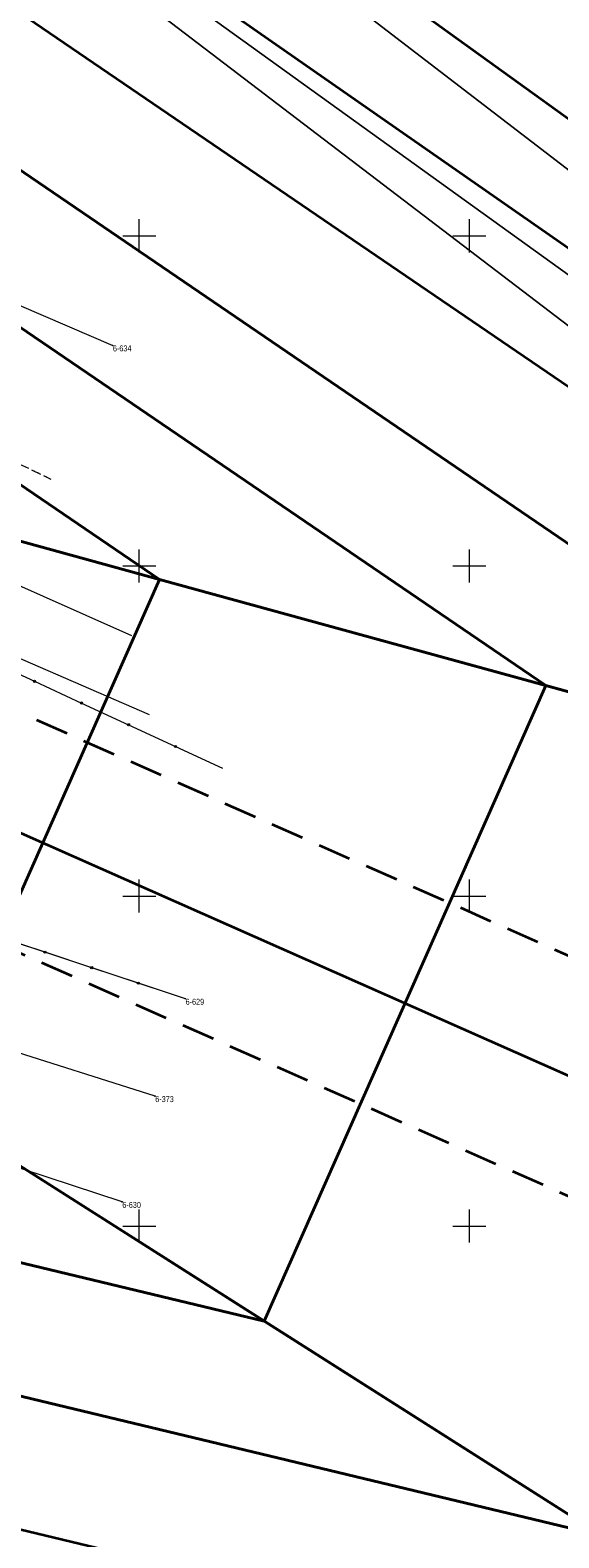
# Model space of a CAD drawing. Header units: metres. Extents: x -1013 to 1491576, y -5789570 to 1032.
# Tile 58 of 62: x 182 to 262, y -183 to 46. Entities that reach past the tile are written whole.
import ezdxf
from ezdxf.xclip import XClip

# ---------------------------------------------------------------- set-up
doc = ezdxf.new("R2010")
doc.units = ezdxf.units.M
doc.header["$MEASUREMENT"] = 0
doc.header["$XCLIPFRAME"] = 0
for name, pattern in [('GUK', [2, 1.5, -0.5]), ('GUZ', [1, 0.5, -0.5]), ('Przerywana długa', [7.8, 5, -2.8])]:
    doc.linetypes.add(name, pattern=pattern)
doc.layers.add('700-L Mapa 1_1000 dwg', color=7, linetype='Continuous')
for name, color, linetype, lineweight in [('703-L Płaszczyzny podejścia 2D3', 152, 'Continuous', 30), ('703-L Płaszczyzny podejścia 2D38', 171, 'Continuous', 35), ('704-L Płaszczyzny podejścia 3D38', 171, 'Continuous', 35), ('704-L Płaszczyzny podejścia 3D93', 254, 'Continuous', 13), ('ex_02_DXF_MZ_5_Dzialki7', 9, 'Continuous', 18), ('ex_02_DXF_MZ_5_Kontury3', 9, 'Continuous', 18), ('ex_02_DXF_MZ_5_KTOK_L_47', 9, 'Continuous', 18), ('ex_02_DXF_MZ_5_Numery_punktow7', 9, 'Continuous', 18), ('ex_02_DXF_MZ_5_Podzial_sekcyjny_krzyze7', 9, 'Continuous', 18), ('ex_02_DXF_MZ_5_Punkty7', 9, 'Continuous', 18), ('ex_02_DXF_MZ_5_SUPT_D_L_030', 9, 'Continuous', 18), ('ex_02_DXF_MZ_5_SUPW_L_05', 9, 'Continuous', 18), ('ex_02_DXF_MZ_5_Uzytki3', 9, 'Continuous', 18)]:
    doc.layers.add(name, color=color, linetype=linetype, lineweight=lineweight)
doc.styles.add('STYL_AUTOMATYCZNY_1', font='arial.ttf', dxfattribs={"width": 0.7})

# ---------------------------------------------------------------- blocks, each defined once
blk = doc.blocks.new('Rysunek_1_5', base_point=(-7447251.91, -5789835.33))
at = {"layer": 'ex_02_DXF_MZ_5_Dzialki7', "color": 9, "linetype": 'Continuous', "lineweight": 18}
for p, q in [((140.38, 21.19), (194.07, -1.93)), ((205.08, -100.89), (148.48, -82.11)), ((200.49, -115.64), (143.46, -97.58)), ((195.5, -131.66), (138.45, -112.91))]:
    blk.add_line(p, q, dxfattribs=at)
at = {"layer": 'ex_02_DXF_MZ_5_Kontury3', "color": 9, "linetype": 'GUK', "lineweight": 18}
blk.add_line((138.51, 0.04), (184.7, -22.17), dxfattribs=at)
at = {"layer": 'ex_02_DXF_MZ_5_KTOK_L_47', "color": 9, "linetype": 'Continuous', "lineweight": 18}
for p, q in [((175.12, -49.51), (182.23, -52.8)), ((182.23, -52.8), (189.35, -56.09)), ((189.35, -56.09), (196.47, -59.39)), ((196.47, -59.39), (203.58, -62.68)), ((203.58, -62.68), (210.7, -65.98)), ((183.82, -93.83), (176.75, -91.49)), ((190.89, -96.18), (183.82, -93.83)), ((197.96, -98.53), (190.89, -96.18)), ((205.08, -100.89), (197.96, -98.53))]:
    blk.add_line(p, q, dxfattribs=at)
for centre in [(182.23, -52.8), (189.35, -56.09), (196.47, -59.39), (203.58, -62.68), (183.82, -93.83), (190.89, -96.18), (197.96, -98.53)]:
    blk.add_circle(centre, 0.17, dxfattribs=at)
at = {"layer": 'ex_02_DXF_MZ_5_Podzial_sekcyjny_krzyze7', "color": 9, "linetype": 'Continuous', "lineweight": 18}
for p, q in [((198.09, 12.17), (198.09, 17.17)), ((248.09, 12.17), (248.09, 17.17)), ((195.59, 14.67), (200.59, 14.67)), ((245.59, 14.67), (250.59, 14.67)), ((198.09, -37.83), (198.09, -32.83)), ((248.09, -37.83), (248.09, -32.83)), ((195.59, -35.33), (200.59, -35.33)), ((245.59, -35.33), (250.59, -35.33)), ((198.09, -87.83), (198.09, -82.83)), ((248.09, -87.83), (248.09, -82.83)), ((195.59, -85.33), (200.59, -85.33)), ((245.59, -85.33), (250.59, -85.33)), ((198.09, -137.83), (198.09, -132.83)), ((248.09, -137.83), (248.09, -132.83)), ((195.59, -135.33), (200.59, -135.33)), ((245.59, -135.33), (250.59, -135.33))]:
    blk.add_line(p, q, dxfattribs=at)
at = {"layer": 'ex_02_DXF_MZ_5_Punkty7', "color": 9, "linetype": 'Continuous', "lineweight": 18}
for centre in [(194.07, -1.93), (205.08, -100.89), (200.49, -115.64), (195.5, -131.66)]:
    blk.add_circle(centre, 0.045, dxfattribs=at)
at = {"layer": 'ex_02_DXF_MZ_5_SUPT_D_L_030', "color": 9, "linetype": 'Continuous', "lineweight": 18}
blk.add_line((161.39, -30.08), (196.91, -45.87), dxfattribs=at)
at = {"layer": 'ex_02_DXF_MZ_5_SUPW_L_05', "color": 9, "linetype": 'Continuous', "lineweight": 18}
blk.add_line((199.66, -57.89), (118.11, -22.48), dxfattribs=at)
at = {"layer": 'ex_02_DXF_MZ_5_Uzytki3', "color": 9, "linetype": 'GUZ', "lineweight": 18}
blk.add_line((138.51, 0.04), (184.7, -22.17), dxfattribs=at)
at = {"layer": 'ex_02_DXF_MZ_5_Numery_punktow7', "color": 9, "linetype": 'Continuous', "lineweight": 18, "char_height": 0.9, "attachment_point": 1, "style": 'STYL_AUTOMATYCZNY_1'}
for s, insert in [('\\A1;{\\pql;\\fArial|b0|i0|c238|p0;\\W0.700000;6-634}', (194.1, -1.93)), ('\\A1;{\\pql;\\fArial|b0|i0|c238|p0;\\W0.700000;6-629}', (205.11, -100.89)), ('\\A1;{\\pql;\\fArial|b0|i0|c238|p0;\\W0.700000;6-373}', (200.51, -115.64)), ('\\A1;{\\pql;\\fArial|b0|i0|c238|p0;\\W0.700000;6-630}', (195.53, -131.66))]:
    blk.add_mtext(s, dxfattribs=dict(at, insert=insert))

msp = doc.modelspace()

# ---------------------------------------------------------------- linework, layer by layer
at = {"layer": '703-L Płaszczyzny podejścia 2D3', "color": 152, "linetype": 'Continuous', "lineweight": 30}
msp.add_circle((8.23, 10.36), 1021.66, dxfattribs=at)
at = {"layer": '703-L Płaszczyzny podejścia 2D38', "color": 171, "linetype": 'Continuous', "lineweight": 35}
for p, q in [((90.47, 157.15), (488.13, -130.24)), ((82.37, 138.87), (433.28, -105.93)), ((25.65, 10.87), (404.94, -93.38)), ((12.16, -19.57), (344.17, -230.51)), ((149.17, -62.07), (456.65, -198.33))]:
    msp.add_line(p, q, dxfattribs=at)
at = {"layer": '703-L Płaszczyzny podejścia 2D38', "color": 171, "linetype": 'Przerywana długa', "lineweight": 35}
for p, q in [((25.65, 10.87), (381.3, -146.72)), ((12.16, -19.57), (367.81, -177.17))]:
    msp.add_line(p, q, dxfattribs=at)
at = {"layer": '704-L Płaszczyzny podejścia 3D38', "color": 171, "linetype": 'Continuous', "lineweight": 35, "flags": 128}
for points in [[(74.26, 120.58), (376.66, -85.6)], [(66.16, 102.3), (318.16, -69.52)], [(376.66, -85.6), (318.16, -69.52), (66.16, 102.3)], [(58.06, 84.01), (259.66, -53.45)], [(318.16, -69.52), (259.66, -53.45), (58.06, 84.01)], [(49.96, 65.73), (201.15, -37.37)], [(259.66, -53.45), (201.15, -37.37), (49.96, 65.73)], [(201.15, -37.37), (142.65, -21.29), (41.85, 47.44)], [(142.65, -21.29), (201.15, -37.37)], [(201.15, -37.37), (165.79, -117.18)], [(165.79, -117.18), (201.15, -37.37)], [(201.15, -37.37), (259.66, -53.45)], [(259.66, -53.45), (217, -149.72)], [(217, -149.72), (259.66, -53.45)], [(259.66, -53.45), (318.16, -69.52)], [(-12.15, -74.43), (165.79, -117.18), (217, -149.72)], [(217, -149.72), (-20.25, -92.71)], [(-20.25, -92.71), (217, -149.72), (268.21, -182.25)], [(268.21, -182.25), (-28.35, -111)], [(-28.35, -111), (268.21, -182.25), (319.42, -214.79)], [(217, -149.72), (165.79, -117.18)], [(319.42, -214.79), (-36.46, -129.28)], [(268.21, -182.25), (217, -149.72)]]:
    msp.add_lwpolyline(points, dxfattribs=at)
at = {"layer": '704-L Płaszczyzny podejścia 3D93', "color": 254, "linetype": 'Continuous', "lineweight": 13, "flags": 128}
for points in [[(90.47, 157.15), (488.13, -130.24)], [(488.13, -130.24), (433.28, -105.93), (90.47, 157.15)], [(90.47, 157.15), (433.28, -105.93)], [(488.13, -130.24), (90.47, 157.15)], [(82.37, 138.87), (433.28, -105.93)], [(433.28, -105.93), (404.94, -93.38), (82.37, 138.87)], [(82.37, 138.87), (404.94, -93.38)], [(404.94, -93.38), (376.66, -85.6), (82.37, 138.87)], [(82.37, 138.87), (376.66, -85.6)], [(433.28, -105.93), (82.37, 138.87)], [(376.66, -85.6), (74.26, 120.58)], [(-36.46, -129.28), (319.42, -214.79)]]:
    msp.add_lwpolyline(points, dxfattribs=at)

# ---------------------------------------------------------------- block references
at = {"layer": '700-L Mapa 1_1000 dwg', "color": 52, "linetype": 'Continuous', "lineweight": 25}
ref = msp.add_blockref('Rysunek_1_5', (-7447251.91, -5789835.33), dxfattribs=at)
XClip(ref).set_block_clipping_path([(-454.4097296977, -337.82710067), (350.5902703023, 167.17289933)])

doc.saveas('drawing.dxf')
